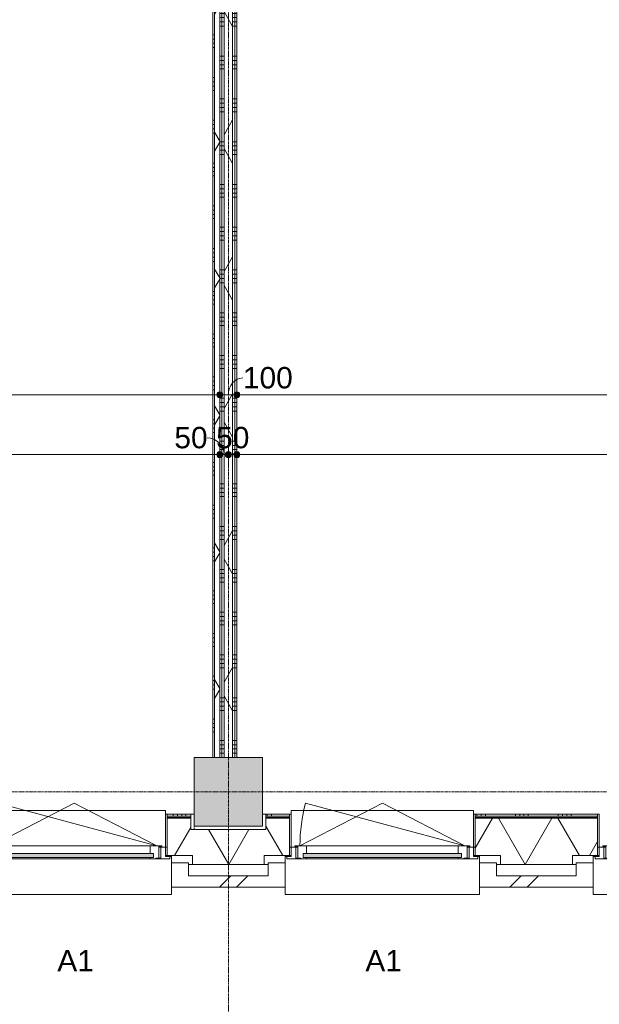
# Model space of a CAD drawing. Header units: millimetres. Extents: x 24475 to 74671, y -6152 to 32037.
# Tile 24 of 36: x 54741 to 58127, y 4158 to 9913. Entities that reach past the tile are written whole.
import ezdxf

# ---------------------------------------------------------------- set-up
doc = ezdxf.new("R2010")
doc.units = ezdxf.units.MM
doc.linetypes.add('Dash', pattern=[6.35, 3.175, -3.175])
doc.linetypes.add('stramien', pattern=[22.225, 12.7, -3.175, 3.175, -3.175])
doc.layers.add('00_Algemeen', color=7, linetype='Continuous', lineweight=9, true_color=0x00a600)
for name, color, linetype, lineweight in [('00_Algemeen-50', 7, 'Continuous', 9), ('05_Bouwplaatsvoorzieningen', 7, 'Continuous', 9), ('22_Metselwerk', 7, 'Continuous', 18), ('25_Metaalconstructiewerk', 7, 'Continuous', 9), ('30_Kozijnen-ramen-deuren', 7, 'Continuous', 9), ('42_Dekvloeren en vloersystemen', 7, 'Continuous', 9)]:
    doc.layers.add(name, color=color, linetype=linetype, lineweight=lineweight)
doc.styles.add('Arial_1', font='arial.ttf', dxfattribs={"height": 125})
doc.dimstyles.new('00_AEE_maatvoering_2_5mm', dxfattribs={"dimscale": 304.8, "dimtxt": 127.532425, "dimasz": 0.459318, "dimexe": 0.246063, "dimexo": 0.0625, "dimgap": 0, "dimtad": 1, "dimdec": 0, "dimzin": 0, "dimdsep": 46, "dimtxsty": 'Arial_1', "dimblk1": 'DOTSMALL', "dimblk2": 'DOTSMALL', "dimsah": 1, "dimcen": 0.09, "dimdle": 0.246063, "dimazin": 0, "dimtfac": 1, "dimtdec": 4, "dimtix": 1, "dimtmove": 0, "dimatfit": 3, "dimfxl": 0.246063, "dimfxlon": 1, "dimtvp": 1, "dimtolj": 1, "dimtzin": 0, "dimarcsym": 2})
doc.dimstyles.new('00_AEE_maatvoering_2_5mm_1', dxfattribs={"dimscale": 304.8, "dimtxt": 127.532425, "dimasz": 0.459318, "dimexe": 0.246063, "dimexo": 0.0625, "dimgap": 0, "dimtad": 1, "dimdec": 0, "dimzin": 0, "dimdsep": 46, "dimtxsty": 'Arial_1', "dimblk1": 'DOTSMALL', "dimblk2": 'DOTSMALL', "dimsah": 1, "dimcen": 0.09, "dimdle": 0.246063, "dimazin": 0, "dimtfac": 1, "dimtdec": 4, "dimtix": 1, "dimtmove": 1, "dimatfit": 3, "dimfxl": 0.246063, "dimfxlon": 1, "dimtvp": 1, "dimtolj": 1, "dimtzin": 0, "dimarcsym": 2})
pattern_1 = [(360, (55909.98, 8200), (4e-13, 250), []), (360, (55909.98, 8175), (4e-13, 250), []), (360, (55909.98, 8150), (4e-13, 250), []), (360, (55909.98, 8125), (4e-13, 250), [])]
pattern_2 = [(60, (-3440.02, 0), (-346.4102, 200), []), (120, (-3440.02, 0), (-346.4102, -200), [])]

# ---------------------------------------------------------------- blocks, each defined once
blk = doc.blocks.new('Direct Shape - 2410-10368 v1 - IFC-model constructie _zonder onderbouw_ _MM21228_-1202395-02 tweede verdieping - D')
at = {"layer": '25_Metaalconstructiewerk'}
blk.add_hatch(color=256, dxfattribs=at).paths.add_polyline_path([(200, -200), (200, 200), (-200, 200), (-200, -200), (9.7, -200)])
for p, q in [((200, 200), (-200, 200)), ((-200, 200), (-200, -200)), ((200, -200), (200, 200)), ((-200, -200), (200, -200))]:
    blk.add_line(p, q, dxfattribs=at)
blk = doc.blocks.new('Direct Shape - NLRS_28_SC_TLB_kolom vierkant prefab_gen_AT_kolom vierkant_gen_lxb 400x400_800304-1202482-02 tweede verdieping - D')
blk.add_blockref('Direct Shape - 2410-10368 v1 - IFC-model constructie _zonder onderbouw_ _MM21228_-1202395-02 tweede verdieping - D', (0, 0))
blk = doc.blocks.new('2410-10368 v1 - IFC-model constructie _zonder onderbouw_ _MM21228__ifc-1-02 tweede verdieping - D')
at = {"layer": '25_Metaalconstructiewerk', "lineweight": 9}
blk.add_blockref('Direct Shape - NLRS_28_SC_TLB_kolom vierkant prefab_gen_AT_kolom vierkant_gen_lxb 400x400_800304-1202482-02 tweede verdieping - D', (59400, 5400), dxfattribs=at)
blk = doc.blocks.new('31_AEE_kozijnen_KA1_CS77 - AEE_CS 77_Raam merk A1-6832846-02 tweede verdieping - D')
at = {"layer": '30_Kozijnen-ramen-deuren', "true_color": 0xcccccc}
blk.add_hatch(color=254, dxfattribs=at).paths.add_polyline_path([(-443.9, -207.3), (-462.5, -207.3), (-462.5, -231.3), (462.5, -231.3), (462.5, -207.3), (414.1, -207.3)])
at = {"layer": '30_Kozijnen-ramen-deuren'}
for p, q in [((-481.5, -199.5), (-557.5, -199.5)), ((-557.5, -199.5), (-557.5, -212.3)), ((-557.5, -212.3), (-532.5, -212.3)), ((-532.5, -212.3), (-532.5, -267.5)), ((-506.5, -203.3), (-481.5, -203.3)), ((-506.5, -267.5), (-506.5, -203.3)), ((-494.5, -203.8), (-494.5, -272.5)), ((-476.5, -203.8), (-494.5, -203.8)), ((-481.5, -199.5), (-476.5, -199.5)), ((-481.5, -203.3), (-481.5, -199.5)), ((-476.5, -203.3), (-481.5, -203.3)), ((-443.5, -199.5), (-476.5, -199.5)), ((-476.5, -199.5), (-476.5, -203.8)), ((-462.5, -231.3), (-462.5, -207.3)), ((-462.5, -231.3), (-462.5, -207.3)), ((-462.5, -207.3), (462.5, -207.3)), ((443.5, -199.5), (-443.5, -199.5)), ((-443.5, -207.3), (-443.5, -199.5)), ((443.5, -199.5), (443.5, -207.3)), ((476.5, -199.5), (443.5, -199.5)), ((462.5, -207.3), (462.5, -231.3)), ((462.5, -231.3), (462.5, -207.3)), ((476.5, -199.5), (481.5, -199.5)), ((476.5, -203.8), (476.5, -199.5)), ((481.5, -203.3), (476.5, -203.3)), ((494.5, -203.8), (476.5, -203.8)), ((481.5, -199.5), (481.5, -203.3)), ((557.5, -199.5), (481.5, -199.5)), ((481.5, -203.3), (506.5, -203.3)), ((494.5, -272.5), (494.5, -203.8)), ((506.5, -203.3), (506.5, -267.5)), ((532.5, -267.5), (532.5, -212.3)), ((532.5, -212.3), (557.5, -212.3)), ((557.5, -212.3), (557.5, -199.5)), ((-532.5, -267.5), (-506.5, -267.5)), ((-494.5, -272.5), (-511.5, -272.5)), ((-511.5, -272.5), (-511.5, -276.5)), ((-511.5, -276.5), (-443.5, -276.5)), ((-494.5, -267.5), (-506.5, -267.5)), ((-481.5, -276.5), (0, -525.7)), ((-481.5, -276.5), (448.7, -525.7)), ((462.5, -231.3), (-462.5, -231.3)), ((-443.5, -276.5), (-443.5, -231.3)), ((443.5, -276.5), (-443.5, -276.5)), ((0, -525.7), (481.5, -276.5)), ((443.5, -231.3), (443.5, -276.5)), ((443.5, -276.5), (511.5, -276.5)), ((506.5, -267.5), (494.5, -267.5)), ((511.5, -272.5), (494.5, -272.5)), ((506.5, -267.5), (532.5, -267.5)), ((511.5, -276.5), (511.5, -272.5))]:
    blk.add_line(p, q, dxfattribs=at)
blk.add_arc((-481.5, -276.5), 963, 345, 360, dxfattribs=at)
blk = doc.blocks.new('31_AEE_DAI_Dagkant_Interieur - Zonder Onderkant-V18-02 tweede verdieping - D')
at = {"layer": '05_Bouwplaatsvoorzieningen'}
for p, q in [((-533, -267.5), (-542.5, -267.5)), ((-533, -461.5), (-533, -267.5)), ((533, -267.5), (533, -461.5)), ((542.5, -267.5), (533, -267.5)), ((-542.5, -461.5), (-533, -461.5)), ((533, -461.5), (542.5, -461.5))]:
    blk.add_line(p, q, dxfattribs=at)
blk = doc.blocks.new('42_AEE_VE_vensterbank - Standaard-6843292-02 tweede verdieping - D')
at = {"layer": '05_Bouwplaatsvoorzieningen'}
for p, q in [((-532.5, -482.5), (-532.5, -267.5)), ((532.5, -267.5), (532.5, -482.5)), ((-532.5, -482.5), (532.5, -482.5))]:
    blk.add_line(p, q, dxfattribs=at)
blk = doc.blocks.new('31_AEE_DAI_Dagkant_Interieur - Zonder Onderkant-V22-02 tweede verdieping - D')
at = {"layer": '05_Bouwplaatsvoorzieningen'}
for p, q in [((-533, -267.5), (-542.5, -267.5)), ((-533, -461.5), (-533, -267.5)), ((533, -267.5), (533, -461.5)), ((542.5, -267.5), (533, -267.5)), ((-542.5, -461.5), (-533, -461.5)), ((533, -461.5), (542.5, -461.5))]:
    blk.add_line(p, q, dxfattribs=at)
blk = doc.blocks.new('31_AEE_DAI_Dagkant_Interieur - Zonder Onderkant-V23-02 tweede verdieping - D')
at = {"layer": '05_Bouwplaatsvoorzieningen'}
for p, q in [((-533, -267.5), (-542.5, -267.5)), ((-533, -461.5), (-533, -267.5)), ((533, -267.5), (533, -461.5)), ((542.5, -267.5), (533, -267.5)), ((-542.5, -461.5), (-533, -461.5)), ((533, -461.5), (542.5, -461.5))]:
    blk.add_line(p, q, dxfattribs=at)
blk = doc.blocks.new('21_AEE_WA_lekdorpel - 21_AEE_WA_lekdorpel-V53-02 tweede verdieping - D')
at = {"layer": '05_Bouwplaatsvoorzieningen'}
for p, q in [((-567.5, -34), (-567.5, 8)), ((-567.5, 8), (567.5, 8)), ((567.5, 8), (567.5, -34)), ((-567.5, -213), (-567.5, -176)), ((-567.5, -215), (-567.5, -213)), ((-532.5, -213), (-567.5, -213)), ((-532.5, -215), (-567.5, -215)), ((567.5, -213), (532.5, -213)), ((567.5, -215), (532.5, -215)), ((567.5, -176), (567.5, -213)), ((567.5, -213), (567.5, -215))]:
    blk.add_line(p, q, dxfattribs=at)
blk = doc.blocks.new('DIMBLOCK21-02 tweede verdieping - D')
at = {"layer": '00_Algemeen-50', "transparency": 16777216}
h = blk.add_hatch(color=256, dxfattribs=at)
edge = h.paths.add_edge_path()
edge.add_arc((50610, 7720.7), 17.5, 0, 360)
h = blk.add_hatch(color=256, dxfattribs=at)
edge = h.paths.add_edge_path()
edge.add_arc((55910, 7720.7), 17.5, 0, 360)
for p, q in [((50610, 7720.7), (50610, 7795.7)), ((55910, 7720.7), (55910, 7795.7)), ((50610, 7720.7), (55910, 7720.7)), ((50610, 7720.7), (50610, 7645.7)), ((55910, 7720.7), (55910, 7645.7))]:
    blk.add_line(p, q, dxfattribs=at)
for centre in [(50610, 7720.7), (55910, 7720.7)]:
    blk.add_circle(centre, 17.5, dxfattribs=at)
at = {"layer": '00_Algemeen-50', "color": 0, "transparency": 16777216, "insert": (53067.7, 7883), "char_height": 125, "width": 461.471, "attachment_point": 1, "line_spacing_factor": 0.941778, "style": 'Arial_1'}
blk.add_mtext('5300', dxfattribs=at)
blk = doc.blocks.new('_DotSmall')
at = {"color": 0, "linetype": 'ByBlock', "const_width": 0.5}
blk.add_lwpolyline([(-0.0625, 0, 1), (0.0625, 0, 1)], format="xyb", close=True, dxfattribs=at)
blk = doc.blocks.new('DIMBLOCK22-02 tweede verdieping - D')
at = {"layer": '00_Algemeen-50', "transparency": 16777216}
h = blk.add_hatch(color=256, dxfattribs=at)
edge = h.paths.add_edge_path()
edge.add_arc((55910, 7720.7), 17.5, 0, 360)
h = blk.add_hatch(color=256, dxfattribs=at)
edge = h.paths.add_edge_path()
edge.add_arc((56010, 7720.7), 17.5, 0, 360)
for p, q in [((55910, 7720.7), (55910, 7795.7)), ((56010, 7720.7), (56010, 7795.7)), ((55910, 7720.7), (56010, 7720.7)), ((55910, 7720.7), (55910, 7645.7)), ((56010, 7720.7), (56010, 7645.7))]:
    blk.add_line(p, q, dxfattribs=at)
for centre in [(55910, 7720.7), (56010, 7720.7)]:
    blk.add_circle(centre, 17.5, dxfattribs=at)
blk.add_ellipse((56045.1, 7720.7), major_axis=(0, 98.1), ratio=0.867276, start_param=0, end_param=1.570796, dxfattribs=at)
at = {"layer": '00_Algemeen-50', "color": 0, "transparency": 16777216, "insert": (56045.1, 7883), "char_height": 125, "width": 346.103, "attachment_point": 1, "line_spacing_factor": 0.941778, "style": 'Arial_1'}
blk.add_mtext('100', dxfattribs=at)
blk = doc.blocks.new('DIMBLOCK23-02 tweede verdieping - D')
at = {"layer": '00_Algemeen-50', "transparency": 16777216}
h = blk.add_hatch(color=256, dxfattribs=at)
edge = h.paths.add_edge_path()
edge.add_arc((56010, 7720.7), 17.5, 0, 360)
h = blk.add_hatch(color=256, dxfattribs=at)
edge = h.paths.add_edge_path()
edge.add_arc((61310, 7720.7), 17.5, 0, 360)
for p, q in [((56010, 7720.7), (56010, 7795.7)), ((61310, 7720.7), (61310, 7795.7)), ((56010, 7720.7), (61310, 7720.7)), ((56010, 7720.7), (56010, 7645.7)), ((61310, 7720.7), (61310, 7645.7))]:
    blk.add_line(p, q, dxfattribs=at)
for centre in [(56010, 7720.7), (61310, 7720.7)]:
    blk.add_circle(centre, 17.5, dxfattribs=at)
at = {"layer": '00_Algemeen-50', "color": 0, "transparency": 16777216, "insert": (58467.7, 7883), "char_height": 125, "width": 461.471, "attachment_point": 1, "line_spacing_factor": 0.941778, "style": 'Arial_1'}
blk.add_mtext('5300', dxfattribs=at)
blk = doc.blocks.new('DIMBLOCK82-02 tweede verdieping - D')
at = {"layer": '00_Algemeen-50', "transparency": 16777216}
h = blk.add_hatch(color=256, dxfattribs=at)
edge = h.paths.add_edge_path()
edge.add_arc((50610, 7370.7), 17.5, 0, 360)
h = blk.add_hatch(color=256, dxfattribs=at)
edge = h.paths.add_edge_path()
edge.add_arc((55910, 7370.7), 17.5, 0, 360)
for p, q in [((50610, 7370.7), (50610, 7445.7)), ((55910, 7370.7), (55910, 7445.7)), ((50610, 7370.7), (55910, 7370.7)), ((50610, 7370.7), (50610, 7295.7)), ((55910, 7370.7), (55910, 7295.7))]:
    blk.add_line(p, q, dxfattribs=at)
for centre in [(50610, 7370.7), (55910, 7370.7)]:
    blk.add_circle(centre, 17.5, dxfattribs=at)
at = {"layer": '00_Algemeen-50', "color": 0, "transparency": 16777216, "insert": (53067.7, 7533), "char_height": 125, "width": 461.471, "attachment_point": 1, "line_spacing_factor": 0.941778, "style": 'Arial_1'}
blk.add_mtext('5300', dxfattribs=at)
blk = doc.blocks.new('DIMBLOCK83-02 tweede verdieping - D')
at = {"layer": '00_Algemeen-50', "transparency": 16777216}
h = blk.add_hatch(color=256, dxfattribs=at)
edge = h.paths.add_edge_path()
edge.add_arc((55910, 7370.7), 17.5, 0, 360)
h = blk.add_hatch(color=256, dxfattribs=at)
edge = h.paths.add_edge_path()
edge.add_arc((55960, 7370.7), 17.5, 0, 360)
for p, q in [((55910, 7370.7), (55910, 7445.7)), ((55960, 7370.7), (55960, 7445.7)), ((55910, 7370.7), (55960, 7370.7)), ((55910, 7370.7), (55910, 7295.7)), ((55960, 7370.7), (55960, 7295.7))]:
    blk.add_line(p, q, dxfattribs=at)
for centre in [(55910, 7370.7), (55960, 7370.7)]:
    blk.add_circle(centre, 17.5, dxfattribs=at)
blk.add_ellipse((55836.9, 7370.7), major_axis=(0, 98.1), ratio=0.999581, start_param=4.712389, end_param=6.283185, dxfattribs=at)
at = {"layer": '00_Algemeen-50', "color": 0, "transparency": 16777216, "insert": (55644.6, 7533), "char_height": 125, "width": 230.736, "attachment_point": 1, "line_spacing_factor": 0.941778, "style": 'Arial_1'}
blk.add_mtext('50', dxfattribs=at)
blk = doc.blocks.new('DIMBLOCK84-02 tweede verdieping - D')
at = {"layer": '00_Algemeen-50', "transparency": 16777216}
h = blk.add_hatch(color=256, dxfattribs=at)
edge = h.paths.add_edge_path()
edge.add_arc((55960, 7370.7), 17.5, 0, 360)
h = blk.add_hatch(color=256, dxfattribs=at)
edge = h.paths.add_edge_path()
edge.add_arc((56010, 7370.7), 17.5, 0, 360)
for p, q in [((55960, 7370.7), (55960, 7445.7)), ((56010, 7370.7), (56010, 7445.7)), ((55960, 7370.7), (56010, 7370.7)), ((55960, 7370.7), (55960, 7295.7)), ((56010, 7370.7), (56010, 7295.7))]:
    blk.add_line(p, q, dxfattribs=at)
for centre in [(55960, 7370.7), (56010, 7370.7)]:
    blk.add_circle(centre, 17.5, dxfattribs=at)
at = {"layer": '00_Algemeen-50', "color": 0, "transparency": 16777216, "insert": (55888.8, 7533), "char_height": 125, "width": 230.736, "attachment_point": 1, "line_spacing_factor": 0.941778, "style": 'Arial_1'}
blk.add_mtext('50', dxfattribs=at)
blk = doc.blocks.new('DIMBLOCK85-02 tweede verdieping - D')
at = {"layer": '00_Algemeen-50', "transparency": 16777216}
h = blk.add_hatch(color=256, dxfattribs=at)
edge = h.paths.add_edge_path()
edge.add_arc((56010, 7370.7), 17.5, 0, 360)
h = blk.add_hatch(color=256, dxfattribs=at)
edge = h.paths.add_edge_path()
edge.add_arc((61310, 7370.7), 17.5, 0, 360)
for p, q in [((56010, 7370.7), (56010, 7445.7)), ((61310, 7370.7), (61310, 7445.7)), ((56010, 7370.7), (61310, 7370.7)), ((56010, 7370.7), (56010, 7295.7)), ((61310, 7370.7), (61310, 7295.7))]:
    blk.add_line(p, q, dxfattribs=at)
for centre in [(56010, 7370.7), (61310, 7370.7)]:
    blk.add_circle(centre, 17.5, dxfattribs=at)
at = {"layer": '00_Algemeen-50', "color": 0, "transparency": 16777216, "insert": (58467.7, 7533), "char_height": 125, "width": 461.471, "attachment_point": 1, "line_spacing_factor": 0.941778, "style": 'Arial_1'}
blk.add_mtext('5300', dxfattribs=at)

msp = doc.modelspace()

# ---------------------------------------------------------------- hatches: boundary and pattern name
at = {"layer": '22_Metselwerk', "lineweight": 9}
h = msp.add_hatch(dxfattribs=at)
h.set_pattern_fill('FP_118', color=256, angle=90, style=0, pattern_type=2)
h.set_pattern_definition([(180, (55909.98, 9750), (-4e-13, -250), []), (180, (55909.98, 9775), (-4e-13, -250), []), (180, (55909.98, 9800), (-4e-13, -250), []), (180, (55909.98, 9825), (-4e-13, -250), [])])
h.paths.add_polyline_path([(55870, 5600), (55880, 5600), (55880, 13700), (55870, 13700), (55870, 9815.3)])
h = msp.add_hatch(dxfattribs=at)
h.set_pattern_fill('FP_13', color=256, angle=60, style=0, pattern_type=2)
h.set_pattern_definition(pattern_2)
h.paths.add_polyline_path([(55910, 5600), (55910, 13725), (55880, 13725), (55880, 5600)])
h = msp.add_hatch(dxfattribs=at)
h.set_pattern_fill('FP_18', color=256, angle=90, style=0, pattern_type=2)
h.set_pattern_definition(pattern_1)
h.paths.add_polyline_path([(55922.5, 5600), (55922.5, 11000), (55910, 11000), (55910, 5600)])
h = msp.add_hatch(dxfattribs=at)
h.set_pattern_fill('FP_18', color=256, angle=90, style=0, pattern_type=2)
h.set_pattern_definition(pattern_1)
h.paths.add_polyline_path([(55935, 5600), (55935, 11000), (55922.5, 11000), (55922.5, 5600)])
h = msp.add_hatch(dxfattribs=at)
h.set_pattern_fill('FP_11', color=256, angle=60, style=0, pattern_type=2)
h.set_pattern_definition(pattern_2)
h.paths.add_polyline_path([(55985, 5600), (55985, 11000), (55935, 11000), (55935, 5600)])
h = msp.add_hatch(dxfattribs=at)
h.set_pattern_fill('FP_18', color=256, angle=90, style=0, pattern_type=2)
h.set_pattern_definition(pattern_1)
h.paths.add_polyline_path([(55997.5, 5600), (55997.5, 11000), (55985, 11000), (55985, 5600)])
h = msp.add_hatch(dxfattribs=at)
h.set_pattern_fill('FP_18', color=256, angle=90, style=0, pattern_type=2)
h.set_pattern_definition(pattern_1)
h.paths.add_polyline_path([(56010, 5600), (56010, 11000), (55997.5, 11000), (55997.5, 5600)])
h = msp.add_hatch(dxfattribs=at)
h.set_pattern_fill('FP_66', color=256, angle=60, style=0, pattern_type=2)
h.set_pattern_definition([(60, (53537.23, 4975.5), (-259.8076, 150), []), (120, (53537.23, 4975.5), (-259.8076, -150), [])])
h.paths.add_polyline_path([(67184.5, 4975.5), (67184.5, 5245.5), (66980, 5245.5), (66980, 5180), (66540, 5180), (66540, 5245.5), (61580, 5245.5), (61580, 5180), (61140, 5180), (61140, 5245.5), (61002.5, 5245.5), (61002.5, 5027.5), (61150, 5027.5), (61150, 4975.5), (65027, 4975.5)])
h.paths.add_polyline_path([(59770, 4975.5), (59770, 5027.5), (59917.5, 5027.5), (59917.5, 5245.5), (59202.5, 5245.5), (59202.5, 5027.5), (59350, 5027.5), (59350, 4975.5), (59731.7, 4975.5)])
h.paths.add_polyline_path([(57746, 4975.5), (57970, 4975.5), (57970, 5027.5), (58117.5, 5027.5), (58117.5, 5245.5), (57402.5, 5245.5), (57402.5, 5027.5), (57550, 5027.5), (57550, 4975.5)])
h.paths.add_polyline_path([(56170, 4975.5), (56170, 5027.5), (56317.5, 5027.5), (56317.5, 5245.5), (56180, 5245.5), (56180, 5180), (55740, 5180), (55740, 5245.5), (55602.5, 5245.5), (55602.5, 5027.5), (55750, 5027.5), (55750, 4975.5), (55760.2, 4975.5)])
h.paths.add_polyline_path([(54370, 4975.5), (54370, 5027.5), (54517.5, 5027.5), (54517.5, 5245.5), (53802.5, 5245.5), (53802.5, 5027.5), (53950, 5027.5), (53950, 4975.5)])
h.paths.add_polyline_path([(52570, 4975.5), (52570, 5027.5), (52717.5, 5027.5), (52717.5, 5245.5), (52002.5, 5245.5), (52002.5, 5027.5), (52150, 5027.5), (52150, 4975.5), (52450.7, 4975.5)])
h.paths.add_polyline_path([(50465, 4975.5), (50770, 4975.5), (50770, 5027.5), (50917.5, 5027.5), (50917.5, 5245.5), (50780, 5245.5), (50780, 5180), (50340, 5180), (50340, 5245.5), (50202.5, 5245.5), (50202.5, 5027.5), (50350, 5027.5), (50350, 4975.5)])
h.paths.add_polyline_path([(48550, 4975.5), (48970, 4975.5), (48970, 5027.5), (49117.5, 5027.5), (49117.5, 5245.5), (48402.5, 5245.5), (48402.5, 5027.5), (48550, 5027.5)])
h.paths.add_polyline_path([(47170, 4975.5), (47170, 5027.5), (47317.5, 5027.5), (47317.5, 5245.5), (46602.5, 5245.5), (46602.5, 5027.5), (46750, 5027.5), (46750, 4975.5), (47155.4, 4975.5)])
h.paths.add_polyline_path([(45169.7, 4975.5), (45370, 4975.5), (45370, 5027.5), (45517.5, 5027.5), (45517.5, 5245.5), (45380, 5245.5), (45380, 5180), (44940, 5180), (44940, 5245.5), (44802.5, 5245.5), (44802.5, 5027.5), (44950, 5027.5), (44950, 4975.5)])
h.paths.add_polyline_path([(43150, 4975.5), (43570, 4975.5), (43570, 5027.5), (43717.5, 5027.5), (43717.5, 5245.5), (43002.5, 5245.5), (43002.5, 5027.5), (43150, 5027.5)])
h.paths.add_polyline_path([(41198.3, 4975.5), (41770, 4975.5), (41770, 5027.5), (41917.5, 5027.5), (41917.5, 5245.5), (39980, 5245.5), (39980, 5180), (39914.5, 5180), (39914.5, 4975.5), (40184.5, 4975.5)])
h = msp.add_hatch(dxfattribs=at)
h.set_pattern_fill('FP_65', color=256, angle=90, style=0, pattern_type=2)
h.set_pattern_definition([(90, (53637.23, 4975.5), (-250, -8e-13), []), (90, (53662.23, 4975.5), (-250, -8e-13), []), (90, (53687.23, 4975.5), (-250, -8e-13), []), (90, (53712.23, 4975.5), (-250, -8e-13), [])])
h.paths.add_polyline_path([(66540, 5257.5), (66540, 5270), (61580, 5270), (61580, 5257.5), (65027, 5257.5)])
h.paths.add_polyline_path([(61140, 5257.5), (61140, 5270), (61002.5, 5270), (61002.5, 5257.5), (61055.5, 5257.5)])
h.paths.add_polyline_path([(59731.7, 5257.5), (59917.5, 5257.5), (59917.5, 5270), (59202.5, 5270), (59202.5, 5257.5)])
h.paths.add_polyline_path([(58117.5, 5257.5), (58117.5, 5270), (57402.5, 5270), (57402.5, 5257.5), (57746, 5257.5)])
h.paths.add_polyline_path([(56180, 5257.5), (56317.5, 5257.5), (56317.5, 5270), (56180, 5270), (56180, 5268.9)])
h.paths.add_polyline_path([(54436.4, 5257.5), (54517.5, 5257.5), (54517.5, 5270), (53802.5, 5270), (53802.5, 5257.5)])
h.paths.add_polyline_path([(55602.5, 5257.5), (55740, 5257.5), (55740, 5270), (55602.5, 5270), (55602.5, 5268.9)])
h.paths.add_polyline_path([(52450.7, 5257.5), (52717.5, 5257.5), (52717.5, 5270), (52002.5, 5270), (52002.5, 5257.5)])
h.paths.add_polyline_path([(50340, 5257.5), (50340, 5270), (50202.5, 5270), (50202.5, 5257.5)])
h.paths.add_polyline_path([(50780, 5257.5), (50917.5, 5257.5), (50917.5, 5270), (50780, 5270), (50780, 5268.9)])
h.paths.add_polyline_path([(48402.5, 5257.5), (49117.5, 5257.5), (49117.5, 5270), (48402.5, 5270), (48402.5, 5268.9)])
h.paths.add_polyline_path([(47155.4, 5257.5), (47317.5, 5257.5), (47317.5, 5270), (46602.5, 5270), (46602.5, 5257.5)])
h.paths.add_polyline_path([(45380, 5257.5), (45517.5, 5257.5), (45517.5, 5270), (45380, 5270), (45380, 5268.9)])
h.paths.add_polyline_path([(44802.5, 5257.5), (44940, 5257.5), (44940, 5270), (44802.5, 5270), (44802.5, 5268.9)])
h.paths.add_polyline_path([(43717.5, 5257.5), (43717.5, 5270), (43002.5, 5270), (43002.5, 5257.5), (43184, 5257.5)])
h.paths.add_polyline_path([(41917.5, 5257.5), (41917.5, 5270), (39980, 5270), (39980, 5257.5), (41198.3, 5257.5)])
h = msp.add_hatch(dxfattribs=at)
h.set_pattern_fill('FP_67', color=256, style=0, pattern_type=2)
h.set_pattern_definition([(0, (53537.228, 4975.5), (8e-15, 25), [])])
h.paths.add_polyline_path([(66540, 5245.5), (66540, 5257.5), (61580, 5257.5), (61580, 5245.5), (65027, 5245.5)])
h.paths.add_polyline_path([(59917.5, 5245.5), (59917.5, 5257.5), (59202.5, 5257.5), (59202.5, 5245.5), (59731.7, 5245.5)])
h.paths.add_polyline_path([(61140, 5245.5), (61140, 5257.5), (61002.5, 5257.5), (61002.5, 5245.5), (61055.5, 5245.5)])
h.paths.add_polyline_path([(58117.5, 5245.5), (58117.5, 5257.5), (57402.5, 5257.5), (57402.5, 5245.5), (57746, 5245.5)])
h.paths.add_polyline_path([(56317.5, 5245.5), (56317.5, 5257.5), (56180, 5257.5), (56180, 5245.5)])
h.paths.add_polyline_path([(55602.5, 5245.5), (55740, 5245.5), (55740, 5257.5), (55602.5, 5257.5)])
h.paths.add_polyline_path([(54436.4, 5245.5), (54517.5, 5245.5), (54517.5, 5257.5), (53802.5, 5257.5), (53802.5, 5245.5)])
h.paths.add_polyline_path([(52717.5, 5245.5), (52717.5, 5257.5), (52002.5, 5257.5), (52002.5, 5245.5), (52450.7, 5245.5)])
h.paths.add_polyline_path([(50917.5, 5245.5), (50917.5, 5257.5), (50780, 5257.5), (50780, 5245.5)])
h.paths.add_polyline_path([(50340, 5245.5), (50340, 5257.5), (50202.5, 5257.5), (50202.5, 5245.5)])
h.paths.add_polyline_path([(49117.5, 5245.5), (49117.5, 5257.5), (48402.5, 5257.5), (48402.5, 5245.5), (48479.3, 5245.5)])
h.paths.add_polyline_path([(46602.5, 5245.5), (47317.5, 5245.5), (47317.5, 5257.5), (46602.5, 5257.5)])
h.paths.add_polyline_path([(44802.5, 5245.5), (44940, 5245.5), (44940, 5257.5), (44802.5, 5257.5)])
h.paths.add_polyline_path([(45380, 5245.5), (45517.5, 5245.5), (45517.5, 5257.5), (45380, 5257.5)])
h.paths.add_polyline_path([(43717.5, 5245.5), (43717.5, 5257.5), (43002.5, 5257.5), (43002.5, 5245.5), (43184, 5245.5)])
h.paths.add_polyline_path([(41917.5, 5245.5), (41917.5, 5257.5), (39980, 5257.5), (39980, 5245.5), (41198.3, 5245.5)])
h = msp.add_hatch(dxfattribs=at)
h.set_pattern_fill('FP_71', color=256, angle=45, style=0, pattern_type=2)
h.set_pattern_definition([(45, (-3240.02, -2e-13), (-282.8427, 282.8427), []), (45, (-3140.02, -3e-13), (-282.8427, 282.8427), [])])
h.paths.add_polyline_path([(67317.5, 4842.5), (67317.5, 4908.5), (61027.5, 4908.5), (61027.5, 4842.5), (65027, 4842.5)])
h.paths.add_polyline_path([(59731.7, 4842.5), (59892.5, 4842.5), (59892.5, 4908.5), (59227.5, 4908.5), (59227.5, 4842.5)])
h.paths.add_polyline_path([(57427.5, 4842.5), (58092.5, 4842.5), (58092.5, 4908.5), (57427.5, 4908.5)])
h.paths.add_polyline_path([(55627.5, 4842.5), (56292.5, 4842.5), (56292.5, 4908.5), (55627.5, 4908.5)])
h.paths.add_polyline_path([(53827.5, 4842.5), (54492.5, 4842.5), (54492.5, 4908.5), (53827.5, 4908.5)])
h.paths.add_polyline_path([(52027.5, 4842.5), (52692.5, 4842.5), (52692.5, 4908.5), (52027.5, 4908.5)])
h.paths.add_polyline_path([(50227.5, 4842.5), (50892.5, 4842.5), (50892.5, 4908.5), (50227.5, 4908.5)])
h.paths.add_polyline_path([(49092.5, 4842.5), (49092.5, 4908.5), (48427.5, 4908.5), (48427.5, 4842.5), (48479.3, 4842.5)])
h.paths.add_polyline_path([(47292.5, 4842.5), (47292.5, 4908.5), (46627.5, 4908.5), (46627.5, 4842.5), (47155.4, 4842.5)])
h.paths.add_polyline_path([(44827.5, 4842.5), (45492.5, 4842.5), (45492.5, 4908.5), (44827.5, 4908.5)])
h.paths.add_polyline_path([(43692.5, 4842.5), (43692.5, 4908.5), (43027.5, 4908.5), (43027.5, 4842.5), (43184, 4842.5)])
h.paths.add_polyline_path([(41198.3, 4842.5), (41892.5, 4842.5), (41892.5, 4908.5), (40345, 4908.5), (40345, 4842.5)])

# ---------------------------------------------------------------- linework, layer by layer
at = {"layer": '00_Algemeen', "color": 150, "linetype": 'stramien', "true_color": 0x0080ff}
for p, q in [((55960, -4950.1), (55960, 31736.6)), ((74371.4, 5400), (25788, 5400))]:
    msp.add_line(p, q, dxfattribs=at)
at = {"layer": '00_Algemeen', "color": 7, "linetype": 'Dash'}
msp.add_line((55760, 5180), (55760, 5200), dxfattribs=at)
at = {"layer": '22_Metselwerk', "lineweight": 9}
for p, q in [((55870, 13700), (55870, 5600)), ((55880, 5600), (55880, 13725)), ((55910, 5600), (55910, 13725)), ((55922.5, 13700), (55922.5, 5600)), ((55997.5, 13712.5), (55997.5, 5600)), ((56010, 5600), (56010, 13700)), ((55870, 5600), (55935, 5600)), ((55985, 5600), (56010, 5600)), ((55740, 5270), (55602.5, 5270)), ((55602.5, 5270), (55602.5, 5245.5)), ((55602.5, 5257.5), (55740, 5257.5)), ((55740, 5245.5), (55740, 5270)), ((56317.5, 5270), (56180, 5270)), ((56180, 5270), (56180, 5245.5)), ((56180, 5257.5), (56317.5, 5257.5)), ((56317.5, 5245.5), (56317.5, 5270)), ((58117.5, 5270), (57402.5, 5270)), ((57402.5, 5270), (57402.5, 5245.5)), ((57402.5, 5257.5), (58117.5, 5257.5)), ((58117.5, 5245.5), (58117.5, 5270)), ((55602.5, 5027.5), (55592.5, 5027.5)), ((56327.5, 5027.5), (56317.5, 5027.5)), ((57402.5, 5027.5), (57392.5, 5027.5)), ((58127.5, 5027.5), (58117.5, 5027.5)), ((55727.5, 4984.5), (55627.5, 4984.5)), ((55627.5, 4984.5), (55627.5, 4842.5)), ((55727.5, 4908.5), (55727.5, 4984.5)), ((55750, 4975.5), (55727.5, 4975.5)), ((56192.5, 4975.5), (56170, 4975.5)), ((56292.5, 4984.5), (56192.5, 4984.5)), ((56192.5, 4984.5), (56192.5, 4908.5)), ((56292.5, 4908.5), (56292.5, 4984.5)), ((57527.5, 4984.5), (57427.5, 4984.5)), ((57427.5, 4984.5), (57427.5, 4842.5)), ((57527.5, 4908.5), (57527.5, 4984.5)), ((57550, 4975.5), (57527.5, 4975.5)), ((57992.5, 4975.5), (57970, 4975.5)), ((58092.5, 4984.5), (57992.5, 4984.5)), ((57992.5, 4984.5), (57992.5, 4908.5)), ((58092.5, 4908.5), (58092.5, 4984.5)), ((56192.5, 4908.5), (55727.5, 4908.5)), ((56292.5, 4842.5), (56292.5, 4908.5)), ((57992.5, 4908.5), (57527.5, 4908.5)), ((58092.5, 4842.5), (58092.5, 4908.5)), ((55627.5, 4842.5), (56292.5, 4842.5)), ((57427.5, 4842.5), (58092.5, 4842.5))]:
    msp.add_line(p, q, dxfattribs=at)
at = {"layer": '22_Metselwerk'}
for p, q in [((55935, 13725), (55935, 5600)), ((55985, 13725), (55985, 5600)), ((55935, 5600), (55985, 5600)), ((55602.5, 5245.5), (55602.5, 5027.5)), ((55602.5, 5245.5), (55740, 5245.5)), ((55740, 5180), (55740, 5245.5)), ((56180, 5245.5), (56180, 5180)), ((56180, 5245.5), (56317.5, 5245.5)), ((56317.5, 5027.5), (56317.5, 5245.5)), ((57402.5, 5245.5), (57402.5, 5027.5)), ((57402.5, 5245.5), (58117.5, 5245.5)), ((58117.5, 5027.5), (58117.5, 5245.5)), ((56180, 5180), (55740, 5180)), ((55602.5, 5027.5), (55750, 5027.5)), ((55750, 5027.5), (55750, 4975.5)), ((56170, 4975.5), (56170, 5027.5)), ((56170, 5027.5), (56317.5, 5027.5)), ((57402.5, 5027.5), (57550, 5027.5)), ((57550, 5027.5), (57550, 4975.5)), ((57970, 4975.5), (57970, 5027.5)), ((57970, 5027.5), (58117.5, 5027.5)), ((55750, 4975.5), (56170, 4975.5)), ((57550, 4975.5), (57970, 4975.5))]:
    msp.add_line(p, q, dxfattribs=at)
at = {"layer": '42_Dekvloeren en vloersystemen'}
for p, q in [((55740, 5270), (55760, 5270)), ((56160, 5270), (56180, 5270))]:
    msp.add_line(p, q, dxfattribs=at)

# ---------------------------------------------------------------- block references
at = {"lineweight": 5}
msp.add_blockref('2410-10368 v1 - IFC-model constructie _zonder onderbouw_ _MM21228__ifc-1-02 tweede verdieping - D', (-3440, 0), dxfattribs=at)
at = {"layer": '05_Bouwplaatsvoorzieningen', "rotation": 180}
for name, p in [('31_AEE_DAI_Dagkant_Interieur - Zonder Onderkant-V18-02 tweede verdieping - D', (55060, 4808.5)), ('42_AEE_VE_vensterbank - Standaard-6843292-02 tweede verdieping - D', (55060, 4808.5)), ('31_AEE_DAI_Dagkant_Interieur - Zonder Onderkant-V23-02 tweede verdieping - D', (56860, 4808.5)), ('42_AEE_VE_vensterbank - Standaard-6843292-02 tweede verdieping - D', (56860, 4808.5)), ('31_AEE_DAI_Dagkant_Interieur - Zonder Onderkant-V22-02 tweede verdieping - D', (58660, 4808.5)), ('21_AEE_WA_lekdorpel - 21_AEE_WA_lekdorpel-V53-02 tweede verdieping - D', (55060, 4808.5)), ('21_AEE_WA_lekdorpel - 21_AEE_WA_lekdorpel-V53-02 tweede verdieping - D', (56860, 4808.5)), ('21_AEE_WA_lekdorpel - 21_AEE_WA_lekdorpel-V53-02 tweede verdieping - D', (58660, 4808.5))]:
    msp.add_blockref(name, p, dxfattribs=at)
at = {"layer": '30_Kozijnen-ramen-deuren', "rotation": 180}
for p in [(55060, 4808.5), (56860, 4808.5), (58660, 4808.5)]:
    msp.add_blockref('31_AEE_kozijnen_KA1_CS77 - AEE_CS 77_Raam merk A1-6832846-02 tweede verdieping - D', p, dxfattribs=at)

# ---------------------------------------------------------------- texts
at = {"layer": '30_Kozijnen-ramen-deuren', "char_height": 125, "width": 256.54, "attachment_point": 1, "style": 'Arial_1'}
for insert in [(54960.7, 4475.4), (56760.7, 4475.4)]:
    msp.add_mtext('A1', dxfattribs=dict(at, insert=insert))

# ---------------------------------------------------------------- dimensions: what is measured, and where the dimension line sits
at = {"layer": '00_Algemeen', "color": 7}
for base, p1, p2, override, picture, middle in [((55910, 7720.7), (50610, 7795.7), (55910, 7795.7), {"dimpost": '<>', "dimfxl": 5300}, 'DIMBLOCK21-02 tweede verdieping - D', (53260, 7784.6)), ((61310, 7720.7), (56010, 7795.7), (61310, 7795.7), {"dimpost": '<>', "dimfxl": 5300}, 'DIMBLOCK23-02 tweede verdieping - D', (58660, 7784.6)), ((55910, 7370.7), (50610, 7445.7), (55910, 7445.7), {"dimpost": '<>', "dimfxl": 5300}, 'DIMBLOCK82-02 tweede verdieping - D', (53260, 7434.6)), ((56010, 7370.7), (55960, 7445.7), (56010, 7445.7), {"dimpost": '<>', "dimfxl": 49.999999}, 'DIMBLOCK84-02 tweede verdieping - D', (55985, 7434.5)), ((61310, 7370.7), (56010, 7445.7), (61310, 7445.7), {"dimpost": '<>', "dimfxl": 5300}, 'DIMBLOCK85-02 tweede verdieping - D', (58660, 7434.6))]:
    dim = msp.add_linear_dim(base=base, p1=p1, p2=p2, dimstyle='00_AEE_maatvoering_2_5mm', override=override, dxfattribs=at)
    dim.commit()
    dim.dimension.update_dxf_attribs({"geometry": picture, "text_midpoint": middle})
for base, p1, p2, override, picture, middle in [((56010, 7720.7), (55910, 7795.7), (56010, 7795.7), {"dimpost": '<>', "dimfxl": 100}, 'DIMBLOCK22-02 tweede verdieping - D', (56218.1, 7799.7)), ((55960, 7370.7), (55910, 7445.7), (55960, 7445.7), {"dimpost": '<>', "dimfxl": 50.000001}, 'DIMBLOCK83-02 tweede verdieping - D', (55760, 7449.7))]:
    dim = msp.add_linear_dim(base=base, p1=p1, p2=p2, dimstyle='00_AEE_maatvoering_2_5mm_1', override=override, dxfattribs=at)
    dim.commit()
    dim.dimension.update_dxf_attribs({"geometry": picture, "text_midpoint": middle, "dimtype": 160})

doc.saveas('drawing.dxf')
